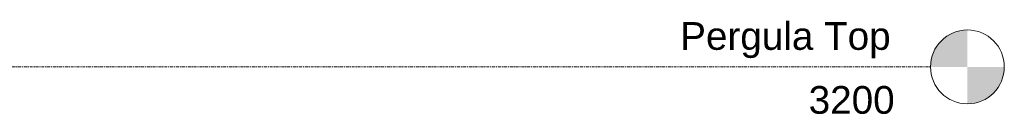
# Model space of a CAD drawing. Header units: millimetres. Extents: x -18075 to 21287, y -2450 to 10088.
# Tile 47 of 47: x 15948 to 21287, y 2944 to 3455. Entities that reach past the tile are written whole.
import ezdxf

# ---------------------------------------------------------------- set-up
doc = ezdxf.new("R2010")
doc.units = ezdxf.units.MM
doc.linetypes.add('Centre', pattern=[31.75, 6.35, -4.7625, 15.875, -4.7625])
doc.layers.add('A-FLOR-LEVL', color=51, linetype='Continuous', lineweight=9)
doc.styles.add('Arial', font='arial.ttf', dxfattribs={"height": 150})

# ---------------------------------------------------------------- blocks, each defined once
blk = doc.blocks.new('Level - M_Level Head - Circle-24867-East')
at = {"layer": 'A-FLOR-LEVL'}
h = blk.add_hatch(color=256, dxfattribs=at)
edge = h.paths.add_edge_path(flags=0)
edge.add_line((15603.3, 0), (15403.3, 0))
edge.add_arc((15603.3, 0), 200, 90, 180, ccw=False)
edge.add_line((15603.3, 200), (15603.3, 0))
h = blk.add_hatch(color=256, dxfattribs=at)
edge = h.paths.add_edge_path(flags=0)
edge.add_line((15603.3, -200), (15603.3, 0))
edge.add_line((15603.3, 0), (15803.3, 0))
edge.add_arc((15603.3, 0), 200, 270, 360, ccw=False)
blk.add_circle((15603.3, 0), 200, dxfattribs=at)

msp = doc.modelspace()

# ---------------------------------------------------------------- linework, layer by layer
at = {"layer": 'A-FLOR-LEVL', "linetype": 'Centre'}
msp.add_line((6592.8, 3200), (20887.4, 3200), dxfattribs=at)

# ---------------------------------------------------------------- block references
at = {"layer": 'A-FLOR-LEVL'}
msp.add_blockref('Level - M_Level Head - Circle-24867-East', (5484.1, 3200), dxfattribs=at)

# ---------------------------------------------------------------- texts
at = {"layer": 'A-FLOR-LEVL', "char_height": 150, "attachment_point": 1, "style": 'Arial'}
for s, insert, width in [('Pergula Top', (19529.7, 3442.2), 1410.97), ('3200', (20226.6, 3096.3), 577.215)]:
    msp.add_mtext(s, dxfattribs=dict(at, insert=insert, width=width))

doc.saveas('drawing.dxf')
